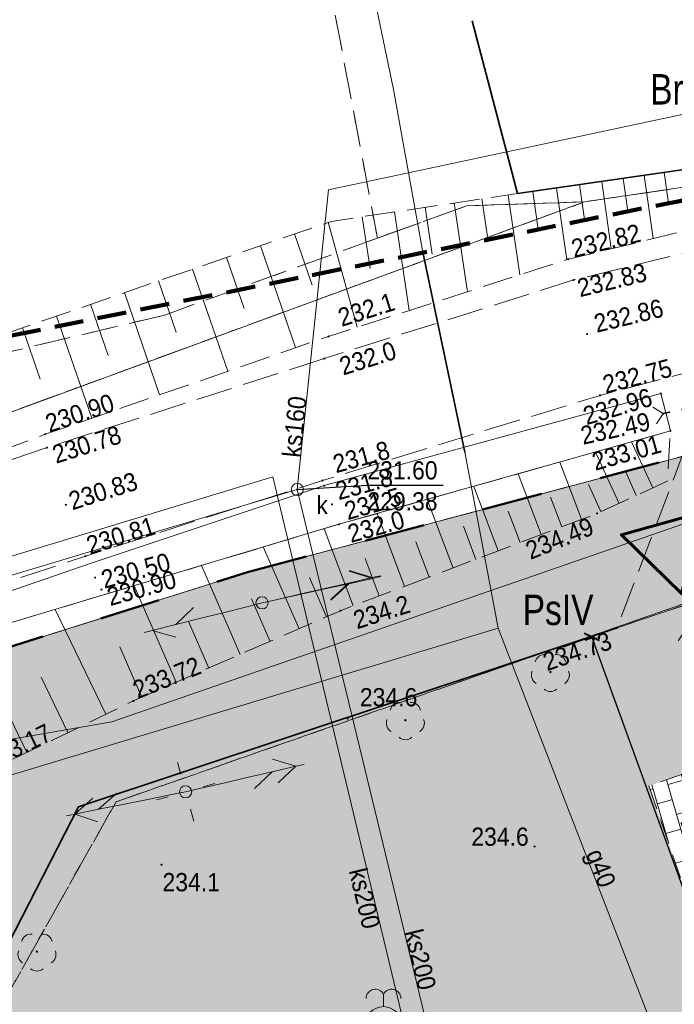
# Model space of a CAD drawing. Header units: metres. Extents: x 7529105 to 7529424, y 5515588 to 5515908.
# Tile 13 of 18: x 7529154 to 7529181, y 5515728 to 5515768. Entities that reach past the tile are written whole.
import ezdxf
from ezdxf.enums import TextEntityAlignment as Align

# ---------------------------------------------------------------- set-up
doc = ezdxf.new("R2010")
doc.units = ezdxf.units.M
doc.header["$MEASUREMENT"] = 0
for name, pattern in [('0.5_0.5', [1, 0.5, -0.5]), ('1', [0]), ('1.5_0.5', [2, 1.5, -0.5]), ('218-500', [1, 0.5, -0.5]), ('219-500', [0]), ('4', [1.7999999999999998, 1.2, -0.6]), ('ACAD_ISO02W100', [15, 12, -3]), ('ib05_500', [1, 0.5, -0.5]), ('ktok02-500', [0]), ('mz1.0_0.5', [1.5, 1, -0.5]), ('mz1.25_0.5', [1.75, 1.25, -0.5])]:
    doc.linetypes.add(name, pattern=pattern)
doc.layers.get('0').update_dxf_attribs({"color": 250, "linetype": 'CONTINUOUS', "lineweight": 5})
doc.layers.get('Defpoints').update_dxf_attribs({"linetype": 'CONTINUOUS'})
doc.layers.get('Defpoints').transparency = 0.5
for name, color, linetype, transparency in [('000 Inne (niezydentyfikowane)', 7, 'CONTINUOUS', 0.5), ('209-Opis konturu klasyfikacyjnego', 7, 'CONTINUOUS', 0.5), ('210-Oznaczenie użytku', 7, 'CONTINUOUS', 0.5), ('217-Granica konturu klasyfikcyjnego', 7, 'CONTINUOUS', 0.5), ('218-Granica użytku', 7, 'CONTINUOUS', 0.5), ('219-Linia granicy', 7, 'CONTINUOUS', 0.5), ('brama (linia)', 7, 'CONTINUOUS', 0.5), ('brama (linia) - symbol', 7, 'CONTINUOUS', 0.5), ('chodnik (powierzchnia)', 7, 'CONTINUOUS', 0.5), ('drzewo liściaste (punkt)', 7, 'CONTINUOUS', 0.5), ('jezdnia (powierzchnia)', 7, 'CONTINUOUS', 0.5), ('latarnia na słupie lub maszcie (punkt)', 7, 'CONTINUOUS', 0.5), ('Obszar opracowania', 7, 'CONTINUOUS', 0.5), ('przepust (linia)', 7, 'CONTINUOUS', 0.5), ('przepust (linia) - symbol', 7, 'CONTINUOUS', 0.5), ('przewód elektroenergetyczny niskiego napięcia (linia) - symbol', 7, 'CONTINUOUS', 0.5), ('przewód gazowy (linia)', 7, 'CONTINUOUS', 0.5), ('przewód gazowy (linia)-Atr1', 7, 'CONTINUOUS', 0.5), ('przewód kanalizacyjny (linia)', 7, 'CONTINUOUS', 0.5), ('przewód kanalizacyjny (linia)-Atr1', 7, 'CONTINUOUS', 0.5), ('przewód telekomunikacyjny (linia)', 7, 'CONTINUOUS', 0.5), ('przewód telekomunikacyjny (linia) - symbol', 7, 'CONTINUOUS', 0.5), ('punkt o określonej wysokości (sieć kanalizacyjna)', 7, 'CONTINUOUS', 0.5), ('punkt o określonej wysokości (sieć kanalizacyjna)-Atr2', 7, 'CONTINUOUS', 0.5), ('punkt o określonej wysokości (sieć kanalizacyjna)-Atr3', 7, 'CONTINUOUS', 0.5), ('punkt wysokościowy naturalny', 7, 'CONTINUOUS', 0.5), ('punkt wysokościowy naturalny-Atr2', 7, 'CONTINUOUS', 0.5), ('punkt wysokościowy sztuczny', 7, 'CONTINUOUS', 0.5), ('punkt wysokościowy sztuczny-Atr2', 7, 'CONTINUOUS', 0.5), ('rura ochronna - przewód gazowy (linia)', 7, 'CONTINUOUS', 0.5), ('rów przydrożny (powierzchnia)', 7, 'CONTINUOUS', 0.5), ('skarpa nieumocniona (powierzchnia)', 7, 'CONTINUOUS', 0.5), ('studnia głębinowa (punkt)', 7, 'CONTINUOUS', 0.5), ('studzienka okrągła - przewód kanalizacyjny (punkt)', 7, 'CONTINUOUS', 0.5), ('studzienka okrągła - przewód kanalizacyjny (punkt)-Atr17', 7, 'CONTINUOUS', 0.5), ('słup (punkt)', 7, 'CONTINUOUS', 0.5)]:
    doc.layers.add(name, color=color, linetype=linetype, transparency=transparency)
for name, color, linetype, lineweight in [('000_WYMIARY', 254, '1', 9), ('K-HATCH', 8, 'CONTINUOUS', 5), ('Zieleń', 82, 'CONTINUOUS', 15)]:
    doc.layers.add(name, color=color, linetype=linetype, lineweight=lineweight)
doc.layers.add('0Z_GRANICA OPRACOWANIA', color=7, linetype='ACAD_ISO02W100', lineweight=50, true_color=0xff7f7f)
doc.layers.add('EUZPU_L_2', color=7, linetype='CONTINUOUS', lineweight=18, transparency=0.5)
doc.layers.add('ogrodzenie trwałe (linia)', color=7, linetype='CONTINUOUS')
doc.styles.get("Standard").update_dxf_attribs({"font": 'arial.ttf', "width": 0.75})
doc.linetypes.add('902-500', pattern='A,3.75,0,[1,ksztalty.shx,S=0.5,R=0,X=0,Y=0],3.75', length=7.5)
doc.linetypes.add('OGRODZENIE1', pattern='A,0.25,-0.1,[133,ltypeshp.shx,S=0.1,R=0,X=-0.1,Y=0],-0.1,1', length=1.45)
doc.dimstyles.new('ISO-25', dxfattribs={"dimtxt": 1, "dimasz": 0.5, "dimexe": 1.25, "dimexo": 0.625, "dimtad": 1, "dimdec": 1, "dimtxsty": 'Standard', "dimblk": 'ARCHTICK', "dimcen": 2.5, "dimadec": 0, "dimazin": 0, "dimtfac": 1, "dimtdec": 1, "dimtmove": 0, "dimatfit": 3, "dimfxl": 1, "dimfxlon": 1, "dimarcsym": 0})

# ---------------------------------------------------------------- blocks, each defined once
blk = doc.blocks.new('OP021')
at = {"linetype": 'Continuous', "lineweight": 13}
h = blk.add_hatch(color=0, dxfattribs=at)
edge = h.paths.add_edge_path()
edge.add_arc((0, 0), 0.05, 0, 360)
at = {"color": 0, "linetype": 'Continuous', "lineweight": 13}
for centre, start, end in [((-0.38, 0.124), 121.308, 202.548), ((0, 0.4), 49.272, 130.728), ((0.38, 0.124), 337.452, 58.692), ((-0.235, -0.324), 193.221, 274.871), ((0.235, -0.324), 265.129, 346.7789999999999)]:
    blk.add_arc(centre, 0.4, start, end, dxfattribs=at)
blk = doc.blocks.new('IB05')
at = {"color": 0, "linetype": 'Continuous', "lineweight": 13}
for q in [(0.354, 0.354), (0.354, -0.354)]:
    blk.add_line((0, 0), q, dxfattribs=at)
blk = doc.blocks.new('SM011')
at = {"color": 0, "linetype": 'Continuous', "lineweight": 13}
for p, q in [((-0.53, 0.531), (-0.883, 0.884)), ((0.531, 0.531), (0.884, 0.884)), ((-0.53, -0.53), (-0.883, -0.883)), ((0.531, -0.53), (0.884, -0.883))]:
    blk.add_line(p, q, dxfattribs=at)
blk = doc.blocks.new('OK02')
at = {"color": 0, "linetype": 'Continuous', "lineweight": 0}
for centre, start, end in [((-1.5, 0), 0, 59.99999999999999), ((1.5, 0), 120, 180)]:
    blk.add_arc(centre, 1.5, start, end, dxfattribs=at)
blk = doc.blocks.new('PT01')
at = {"color": 0, "linetype": 'Continuous', "lineweight": 13}
for p, q in [((4.65, 0), (3.784, 0.5)), ((0.65, 0), (0, 0)), ((0.65, 0), (1.65, 0)), ((1.65, 0), (2.65, 0)), ((2.65, 0), (3.65, 0)), ((3.65, 0), (2.784, -0.5)), ((3.65, 0), (4.65, 0)), ((4.65, 0), (5, 0))]:
    blk.add_line(p, q, dxfattribs=at)
blk = doc.blocks.new('SM04')
at = {"color": 0, "linetype": 'Continuous', "lineweight": 13}
blk.add_circle((0, 0), 0.25, dxfattribs=at)
blk = doc.blocks.new('PW01')
at = {"linetype": 'Continuous', "lineweight": 13}
h = blk.add_hatch(color=0, dxfattribs=at)
edge = h.paths.add_edge_path()
edge.add_arc((0, 0), 0.045, 0, 360)
blk = doc.blocks.new('US14')
at = {"color": 0, "linetype": 'Continuous', "lineweight": 13}
blk.add_line((0, 0.75), (0, 1.25), dxfattribs=at)
for radius in [0.75, 0.25]:
    blk.add_circle((0, 0), radius, dxfattribs=at)
for centre, start, end in [((-0.338, 1.089), 25.501, 180), ((0.339, 1.089), 360, 154.598)]:
    blk.add_arc(centre, 0.375, start, end, dxfattribs=at)
blk = doc.blocks.new('PW02')
at = {"linetype": 'Continuous', "lineweight": 13}
h = blk.add_hatch(color=0, dxfattribs=at)
edge = h.paths.add_edge_path()
edge.add_arc((0, 0), 0.045, 0, 360)
blk = doc.blocks.new('US15')
at = {"color": 0, "linetype": 'Continuous', "lineweight": 13}
blk.add_circle((0, 0), 0.25, dxfattribs=at)
blk = doc.blocks.new('PE04')
at = {"color": 0, "linetype": 'Continuous', "lineweight": 13}
for p, q in [((4.65, 0), (3.784, 0.5)), ((0.65, 0), (0, 0)), ((0.65, 0), (1.65, 0)), ((1.65, 0), (2.65, 0)), ((2.65, 0), (3.65, 0)), ((3.65, 0), (4.65, 0)), ((4.65, 0), (3.784, -0.5)), ((4.65, 0), (5, 0))]:
    blk.add_line(p, q, dxfattribs=at)
blk = doc.blocks.new('_ArchTick')
at = {"color": 0, "linetype": 'ByBlock', "const_width": 0.15}
blk.add_lwpolyline([(-0.5, -0.5), (0.5, 0.5)], dxfattribs=at)
blk = doc.blocks.new('*D46')
at = {"layer": '000_WYMIARY', "color": 0, "linetype": 'Continuous', "lineweight": -2, "transparency": 16777216}
for p, q in [((7529178.17052455, 5515743.336914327), (7529176.0554319, 5515742.569527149)), ((7529183.617998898, 5515725.39041568), (7529177.230483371, 5515742.995853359)), ((7529184.558040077, 5515725.731476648), (7529182.442947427, 5515724.96408947))]:
    blk.add_line(p, q, dxfattribs=at)
at = {"layer": 'Defpoints', "color": 0, "linetype": 'Continuous', "transparency": 16777216}
for p in [(7529180.301834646, 5515744.110185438), (7529177.230483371, 5515742.995853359), (7529188.33, 5515727.1)]:
    blk.add_point(p, dxfattribs=at)
at = {"layer": '000_WYMIARY', "color": 0, "linetype": 'Continuous', "lineweight": -2, "transparency": 16777216, "xscale": 0.5, "yscale": 0.5, "zscale": 0.5}
for p, rotation in [((7529177.230483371, 5515742.995853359), 109.9415271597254), ((7529183.617998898, 5515725.39041568), 289.9415271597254)]:
    blk.add_blockref('_ArchTick', p, dxfattribs=dict(at, rotation=rotation))
at = {"layer": '000_WYMIARY', "color": 0, "linetype": 'Continuous', "transparency": 16777216, "insert": (7529181.576689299, 5515734.611259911), "char_height": 1, "attachment_point": 5, "rotation": 289.9415271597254}
blk.add_mtext('18,7', dxfattribs=at)

msp = doc.modelspace()

# ---------------------------------------------------------------- hatches: boundary and pattern name
at = {"layer": 'K-HATCH', "lineweight": 9, "transparency": 33554559}
h = msp.add_hatch(dxfattribs=at)
h.set_pattern_fill('AR-B816', color=256, scale=0.08, angle=106)
h.set_pattern_definition([(106, (-554.1672883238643, 106.984685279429), (-0.6152074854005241, -0.1764079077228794), []), (196, (-554.1672883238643, 106.984685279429), (-0.4387995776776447, -0.7916153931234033), [0.64, -0.64])])
h.paths.add_polyline_path([(7529204.464297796, 5515750.760670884), (7529208.190000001, 5515751.68), (7529209.62, 5515745.879999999), (7529205.77, 5515744.929999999), (7529204.342552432, 5515750.719647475), (7529182.62, 5515743.4), (7529184.26, 5515738.49), (7529179.58, 5515736.87), (7529183.24, 5515726.22), (7529185.7, 5515727.07), (7529188.365999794, 5515719.751569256), (7529189.379987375, 5515720.120667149), (7529187.851036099, 5515724.140136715), (7529189.318951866, 5515724.674136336), (7529188.33, 5515727.1), (7529197.909342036, 5515730.421923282), (7529197.52, 5515731.56), (7529200.878943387, 5515732.718927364), (7529201.268943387, 5515731.588927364), (7529202.46, 5515732), (7529205.41, 5515723.66), (7529207.42, 5515717.83), (7529208.01, 5515718.05), (7529209.57, 5515713.58), (7529208.96, 5515713.36), (7529210.57, 5515708.69), (7529196.74, 5515703.95), (7529195.233735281, 5515708.11606128), (7529192.911566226, 5515707.273543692), (7529194.37, 5515703.27), (7529195.95, 5515702.34), (7529212.09, 5515707.87), (7529211.76, 5515708.78), (7529215.25, 5515710.28), (7529219.09, 5515711.44), (7529219.26, 5515711.7), (7529217.97, 5515716.78), (7529217.13, 5515716.68), (7529208.35, 5515752.07)])
at = {"layer": 'Zieleń', "linetype": 'Continuous', "true_color": 0x61993b}
h = msp.add_hatch(dxfattribs=at)
h.set_pattern_fill('GRASS', color=85, scale=1.2)
h.set_pattern_definition([(90, (0, 0), (-0.8485281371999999, 0.8485281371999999), [0.225, -1.4720562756]), (45, (0, 0), (-0.848528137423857, 0.848528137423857), [0.225, -0.975]), (135, (0, 0), (-0.848528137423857, -0.8485281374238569), [0.225, -0.975])])
h.paths.add_polyline_path([(7529218.225992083, 5515715.785145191), (7529219.263363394, 5515711.699993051), (7529219.093363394, 5515711.439993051), (7529215.253363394, 5515710.279993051), (7529211.763363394, 5515708.779993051), (7529212.093363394, 5515707.869993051), (7529201.054972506, 5515704.087942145), (7529221.293363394, 5515709.479993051)])
h.paths.add_polyline_path([(7529188.212777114, 5515719.695795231), (7529188.846470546, 5515717.957712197), (7529185.548447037, 5515727.013511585)])
h.paths.add_polyline_path([(7529187.531164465, 5515717.47816041), (7529186.277233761, 5515720.917419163), (7529186.165490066, 5515723.508862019), (7529185.017668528, 5515726.830792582), (7529183.243363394, 5515726.21999305), (7529179.583363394, 5515736.869993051), (7529184.263363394, 5515738.489993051), (7529182.623363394, 5515743.399993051), (7529208.353363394, 5515752.069993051), (7529217.133363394, 5515716.67999305), (7529217.809364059, 5515716.76046932), (7529212.193363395, 5515738.739993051), (7529212.463363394, 5515756.829993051), (7529188.003363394, 5515752.289993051), (7529163.083363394, 5515745.649993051), (7529133.213363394, 5515736.24999305), (7529119.143363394, 5515734.899993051), (7529114.723363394, 5515734.13999305), (7529109.883363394, 5515734.149993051), (7529113.723363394, 5515728.50999305), (7529119.313363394, 5515716.76999305), (7529119.353363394, 5515713.08999305), (7529115.213363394, 5515700.039993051), (7529124.553363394, 5515688.71999305), (7529124.423363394, 5515686.71999305), (7529124.653363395, 5515685.79999305), (7529160.063363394, 5515693.949993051), (7529179.593363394, 5515698.369993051), (7529195.498711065, 5515702.607604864), (7529194.218447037, 5515703.213511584), (7529189.942588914, 5515714.951298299), (7529188.627282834, 5515714.471746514)])

# ---------------------------------------------------------------- linework, layer by layer
at = {"layer": '000 Inne (niezydentyfikowane)', "color": 7, "linetype": 'Continuous', "lineweight": 13}
for p, q in [((7529178.52, 5515761.83), (7529178.71, 5515760.49)), ((7529179.38, 5515761.96), (7529179.75, 5515759.36)), ((7529180.21, 5515762.08), (7529180.39, 5515760.82)), ((7529175.78, 5515761.44), (7529176.21, 5515758.49)), ((7529176.72, 5515761.58), (7529176.93, 5515760.15)), ((7529177.64, 5515761.71), (7529178.03, 5515758.94)), ((7529173.79, 5515761.15), (7529174.28, 5515757.87)), ((7529174.81, 5515761.3), (7529175.03, 5515759.74)), ((7529170.38, 5515760.65), (7529170.67, 5515758.72)), ((7529171.58, 5515760.82), (7529172.12, 5515757.18)), ((7529172.71, 5515760.99), (7529172.97, 5515759.26)), ((7529167.8, 5515760.26), (7529168.12, 5515758.13)), ((7529169.13, 5515760.46), (7529169.73, 5515756.41)), ((7529166.4, 5515760.03), (7529167.59, 5515755.72)), ((7529165.01, 5515759.55), (7529165.74, 5515757.45)), ((7529163.62, 5515759.07), (7529165.06, 5515754.88)), ((7529162.22, 5515758.59), (7529162.94, 5515756.49)), ((7529160.82, 5515758.1), (7529162.27, 5515753.91)), ((7529159.42, 5515757.62), (7529160.15, 5515755.52)), ((7529158.03, 5515757.14), (7529159.47, 5515752.94)), ((7529156.63, 5515756.66), (7529157.35, 5515754.56)), ((7529155.23, 5515756.17), (7529156.68, 5515751.98)), ((7529153.83, 5515755.69), (7529154.56, 5515753.59)), ((7529179.74, 5515749.12), (7529178.87, 5515751.01)), ((7529178.35, 5515748.48), (7529177.38, 5515750.59)), ((7529176.81, 5515747.83), (7529175.92, 5515750.18)), ((7529175.15, 5515747.2), (7529174.21, 5515749.7)), ((7529179.06, 5515748.81), (7529178.61, 5515749.81)), ((7529173.39, 5515746.53), (7529172.39, 5515749.18)), ((7529177.6, 5515748.14), (7529177.09, 5515749.25)), ((7529171.53, 5515745.82), (7529170.46, 5515748.64)), ((7529176, 5515747.52), (7529175.54, 5515748.73)), ((7529169.54, 5515745.07), (7529168.41, 5515748.06)), ((7529174.29, 5515746.87), (7529173.8, 5515748.16)), ((7529167.43, 5515744.27), (7529166.23, 5515747.44)), ((7529172.47, 5515746.18), (7529171.96, 5515747.55)), ((7529170.55, 5515745.45), (7529170, 5515746.9)), ((7529165.2, 5515743.33), (7529163.73, 5515746.69)), ((7529168.5, 5515744.68), (7529167.92, 5515746.22)), ((7529162.78, 5515742.27), (7529161.19, 5515745.93)), ((7529166.33, 5515743.82), (7529165.63, 5515745.44)), ((7529160.15, 5515741.13), (7529158.42, 5515745.09)), ((7529164.01, 5515742.81), (7529163.25, 5515744.56)), ((7529157.26, 5515739.82), (7529155.18, 5515744.12)), ((7529161.49, 5515741.71), (7529160.66, 5515743.62)), ((7529154.02, 5515738.24), (7529151.68, 5515743.07)), ((7529158.74, 5515740.51), (7529157.84, 5515742.58)), ((7529155.7, 5515739.06), (7529154.6, 5515741.34))]:
    msp.add_line(p, q, dxfattribs=at)
at = {"layer": '0Z_GRANICA OPRACOWANIA', "linetype": '0.5_0.5', "ltscale": 5}
msp.add_lwpolyline([(7529212.46, 5515756.83), (7529212.19, 5515738.74), (7529217.87, 5515716.51), (7529221.29, 5515709.48), (7529179.59, 5515698.37), (7529160.06, 5515693.95), (7529124.65, 5515685.8), (7529124.42, 5515686.72), (7529124.55, 5515688.72), (7529115.21, 5515700.04), (7529119.35, 5515713.09), (7529119.31, 5515716.77), (7529113.72, 5515728.51), (7529109.88, 5515734.15), (7529114.72, 5515734.14), (7529119.14, 5515734.9), (7529133.21, 5515736.25), (7529163.08, 5515745.65), (7529188, 5515752.29), (7529212.46, 5515756.83)], dxfattribs=at)
at = {"layer": '217-Granica konturu klasyfikcyjnego', "color": 7, "linetype": '1.5_0.5', "lineweight": 18, "flags": 128}
for points in [[(7529162.24, 5515792.13), (7529168.42, 5515759.38)], [(7529176.93, 5515760.87), (7529214.18, 5515766.41)], [(7529148.08, 5515750.3), (7529176.93, 5515760.87)], [(7529172.09, 5515760.71), (7529168.42, 5515759.38)], [(7529168.42, 5515759.38), (7529172.09, 5515760.71)], [(7529176.93, 5515760.87), (7529172.09, 5515760.71)], [(7529172.09, 5515760.71), (7529176.93, 5515760.87)], [(7529168.42, 5515759.38), (7529159.68, 5515756.22)], [(7529159.68, 5515756.22), (7529143.91, 5515752.48)], [(7529157.68, 5515736.22), (7529212.47, 5515755.33)], [(7529188, 5515752.29), (7529163.08, 5515745.65)], [(7529163.08, 5515745.65), (7529133.21, 5515736.25)], [(7529143.04, 5515710.15), (7529157.68, 5515736.22)]]:
    msp.add_lwpolyline(points, dxfattribs=at)
at = {"layer": '218-Granica użytku', "color": 7, "linetype": '218-500', "lineweight": 18, "flags": 128}
for points in [[(7529162.24, 5515792.13), (7529168.42, 5515759.38)], [(7529214.18, 5515766.41), (7529176.93, 5515760.87)], [(7529176.93, 5515760.87), (7529214.18, 5515766.41)], [(7529148.08, 5515750.3), (7529176.93, 5515760.87)], [(7529176.93, 5515760.87), (7529148.08, 5515750.3)], [(7529172.09, 5515760.71), (7529168.42, 5515759.38)], [(7529168.42, 5515759.38), (7529172.09, 5515760.71)], [(7529176.93, 5515760.87), (7529172.09, 5515760.71)], [(7529172.09, 5515760.71), (7529176.93, 5515760.87)], [(7529168.42, 5515759.38), (7529159.68, 5515756.22)], [(7529159.68, 5515756.22), (7529143.91, 5515752.48)], [(7529212.47, 5515755.33), (7529157.68, 5515736.22)], [(7529157.68, 5515736.22), (7529212.47, 5515755.33)], [(7529163.08, 5515745.65), (7529188, 5515752.29)], [(7529188, 5515752.29), (7529163.08, 5515745.65)], [(7529133.21, 5515736.25), (7529163.08, 5515745.65)], [(7529163.08, 5515745.65), (7529133.21, 5515736.25)], [(7529157.68, 5515736.22), (7529143.04, 5515710.15)], [(7529143.04, 5515710.15), (7529157.68, 5515736.22)]]:
    msp.add_lwpolyline(points, dxfattribs=at)
at = {"layer": '219-Linia granicy', "color": 7, "linetype": '219-500', "lineweight": 18, "flags": 128}
for points in [[(7529176.93, 5515760.87), (7529214.18, 5515766.41)], [(7529176.93, 5515760.87), (7529148.08, 5515750.3)], [(7529163.08, 5515745.65), (7529188, 5515752.29)], [(7529133.21, 5515736.25), (7529163.08, 5515745.65)]]:
    msp.add_lwpolyline(points, dxfattribs=at)
at = {"layer": 'brama (linia)', "color": 7, "linetype": 'ktok02-500', "lineweight": 18, "flags": 128}
msp.add_lwpolyline([(7529183.87, 5515745.25), (7529178.27, 5515743.36)], dxfattribs=at)
at = {"layer": 'chodnik (powierzchnia)', "color": 7, "linetype": 'mz1.0_0.5', "lineweight": 18, "transparency": 33554687, "flags": 128}
msp.add_lwpolyline([(7529179.58, 5515736.87), (7529183.24, 5515726.22), (7529185.7, 5515727.07), (7529194.37, 5515703.27), (7529195.95, 5515702.34), (7529212.09, 5515707.87), (7529211.76, 5515708.78), (7529215.25, 5515710.28), (7529219.09, 5515711.44), (7529219.26, 5515711.7), (7529217.97, 5515716.78), (7529217.13, 5515716.68), (7529208.35, 5515752.07), (7529182.62, 5515743.4), (7529184.26, 5515738.49)], close=True, dxfattribs=at)
at = {"layer": 'EUZPU_L_2', "lineweight": 60}
msp.add_lwpolyline([(7529181.778888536, 5515748.118909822), (7529178.451178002, 5515747.193682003), (7529180.916304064, 5515744.774414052)], close=True, dxfattribs=at)
at = {"layer": 'jezdnia (powierzchnia)', "color": 7, "linetype": '1.5_0.5', "lineweight": 18, "flags": 128}
for points in [[(7529104.64, 5515737.384), (7529115.39, 5515738.02), (7529129.04, 5515739.27), (7529140.84, 5515741.53), (7529150.03, 5515744.19), (7529156.42, 5515746.31), (7529166.16, 5515749.42), (7529177.57, 5515752.92), (7529182.37, 5515754.18), (7529188.33, 5515755.55), (7529198.61, 5515757.49), (7529208.77, 5515758.6), (7529212.18, 5515758.28), (7529215.23, 5515756.55), (7529216.38, 5515755.9), (7529216.8, 5515755.05), (7529218.91, 5515753.09), (7529219.33, 5515760.52), (7529219.13, 5515769.08), (7529218.72, 5515768.06), (7529217.15, 5515766.36), (7529215.85, 5515765.27), (7529211.96, 5515763.98), (7529208.43, 5515763.57), (7529197.55, 5515762.12), (7529187.35, 5515760.29), (7529176.48, 5515757.66), (7529166.24, 5515754.43)], [(7529166.24, 5515754.43), (7529154.84, 5515750.77), (7529148.65, 5515748.69), (7529139.79, 5515746.11), (7529128.92, 5515744.13), (7529115.05, 5515742.8), (7529104.64, 5515742.187999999)]]:
    msp.add_lwpolyline(points, dxfattribs=at)
msp.add_lwpolyline([(7529186.45, 5515751.68), (7529188.33, 5515755.55), (7529182.37, 5515754.18), (7529178.27, 5515743.36), (7529183.87, 5515745.25)], close=True, dxfattribs=at)
at = {"layer": 'Obszar opracowania', "color": 7, "linetype": '4', "lineweight": 200, "flags": 128}
msp.add_lwpolyline([(7529109.98, 5515664.77), (7529244.65, 5515697.97), (7529234.97, 5515771.82), (7529105.56, 5515745.73)], close=True, dxfattribs=at)
at = {"layer": 'ogrodzenie trwałe (linia)', "color": 7, "linetype": '902-500', "lineweight": 35, "flags": 128}
msp.add_lwpolyline([(7529172.32, 5515768.31), (7529174.18, 5515761.21), (7529199.68, 5515764.88)], dxfattribs=at)
at = {"layer": 'ogrodzenie trwałe (linia)', "color": 17, "linetype": 'OGRODZENIE1', "lineweight": 35, "true_color": 0x923e25, "flags": 128}
msp.add_lwpolyline([(7529146.56, 5515717.34), (7529156.14, 5515736.01), (7529178.27, 5515743.36)], dxfattribs=at)
at = {"layer": 'przepust (linia)', "color": 7, "linetype": 'ib05_500', "lineweight": 35, "flags": 128}
msp.add_lwpolyline([(7529188.25, 5515753.93), (7529180.16, 5515752.17)], dxfattribs=at)
at = {"layer": 'przewód gazowy (linia)', "color": 7, "linetype": 'Continuous', "lineweight": 18, "flags": 128}
for points in [[(7529173.39, 5515743.35), (7529172.02, 5515750.58), (7529170.29, 5515758.8), (7529169.08, 5515765.49), (7529164.86, 5515785.78), (7529164.012999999, 5515792.21)], [(7529173.39, 5515743.35), (7529147.19, 5515735.46), (7529130.37, 5515731.68), (7529121.76, 5515725.19), (7529110.82, 5515721.85), (7529107.77, 5515719.85), (7529104.64, 5515717.8)], [(7529247.64, 5515589.159), (7529240.24, 5515601.59), (7529233.23, 5515613), (7529231.79, 5515616.13), (7529218.28, 5515636.78), (7529214.71, 5515645.69), (7529212.71, 5515650.25), (7529209.63, 5515655.79), (7529207.73, 5515660.2), (7529196.24, 5515686.87), (7529185.5, 5515712.08), (7529173.39, 5515743.35)]]:
    msp.add_lwpolyline(points, dxfattribs=at)
at = {"layer": 'przewód kanalizacyjny (linia)', "color": 7, "linetype": 'Continuous', "lineweight": 18, "flags": 128}
for points in [[(7529165.13, 5515749.05), (7529166.41, 5515761.36), (7529197.03, 5515767.88)], [(7529104.64, 5515738.352999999), (7529132.67, 5515740.03), (7529164.13, 5515749.57), (7529175.1, 5515703.78), (7529186.19, 5515701.24), (7529194.14, 5515684.93), (7529203.4, 5515665.42), (7529215.47, 5515638.53), (7529236.67, 5515634.43), (7529243.17, 5515623.61), (7529247.64, 5515614.757)], [(7529104.64, 5515737.427999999), (7529132.84, 5515739.37), (7529165.13, 5515749.05)], [(7529247.64, 5515616.571), (7529243.86, 5515624.16), (7529237.42, 5515635.5), (7529216.33, 5515639.08), (7529204.08, 5515665.65), (7529195.02, 5515685.33), (7529186.68, 5515701.63), (7529176.01, 5515704.1), (7529165.13, 5515749.05)]]:
    msp.add_lwpolyline(points, dxfattribs=at)
at = {"layer": 'przewód telekomunikacyjny (linia)', "color": 7, "linetype": 'Continuous', "lineweight": 18, "flags": 128}
for points in [[(7529157.51, 5515739.51), (7529181.12, 5515747.68), (7529208.19, 5515753.48), (7529209.44, 5515753.83)], [(7529104.64, 5515735.386), (7529131.17, 5515734.94), (7529157.51, 5515739.51)]]:
    msp.add_lwpolyline(points, dxfattribs=at)
at = {"layer": 'punkt o określonej wysokości (sieć kanalizacyjna)-Atr2', "color": 7, "flags": 128}
msp.add_lwpolyline([(7529165.13, 5515749.05), (7529168.01, 5515749.23), (7529171.124, 5515749.23)], dxfattribs=at)
at = {"layer": 'rura ochronna - przewód gazowy (linia)', "color": 7, "linetype": 'Continuous', "lineweight": 35, "flags": 128}
msp.add_lwpolyline([(7529172.02, 5515750.58), (7529170.29, 5515758.8)], dxfattribs=at)
at = {"layer": 'rów przydrożny (powierzchnia)', "color": 7, "linetype": 'Continuous', "lineweight": 18, "flags": 128}
msp.add_lwpolyline([(7529166.84, 5515747.62), (7529180.46, 5515751.46), (7529180.07, 5515752.99), (7529166.23, 5515749.21), (7529156.62, 5515746.01), (7529150.18, 5515743.79), (7529141.04, 5515741.12), (7529129.18, 5515738.34), (7529115.4, 5515736.62), (7529112.73, 5515734.77), (7529111.21, 5515732.27), (7529113.72, 5515728.51), (7529115.56, 5515732.89), (7529116.31, 5515734.49), (7529129.49, 5515735.82), (7529141.46, 5515739.53), (7529150.63, 5515742.76)], close=True, dxfattribs=at)
at = {"layer": 'skarpa nieumocniona (powierzchnia)', "color": 7, "linetype": 'mz1.25_0.5', "lineweight": 18, "flags": 128}
for points in [[(7529199.5, 5515763.78), (7529187.04, 5515761.13), (7529176.26, 5515758.51), (7529166.41, 5515755.34), (7529154.77, 5515751.32), (7529148.44, 5515748.97), (7529139.62, 5515746.61), (7529128.68, 5515744.62), (7529117.69, 5515746.4), (7529117.29, 5515747.83), (7529126.54, 5515752.43), (7529128.5, 5515750.54), (7529138.87, 5515751.64), (7529145.69, 5515754.16), (7529152.7, 5515755.3), (7529166.52, 5515760.07), (7529174.18, 5515761.21), (7529199.68, 5515764.88)], [(7529199.5, 5515763.78), (7529187.04, 5515761.13), (7529176.26, 5515758.51), (7529166.41, 5515755.34), (7529154.77, 5515751.32), (7529148.44, 5515748.97), (7529139.62, 5515746.61), (7529128.68, 5515744.62), (7529117.69, 5515746.4), (7529117.29, 5515747.83), (7529126.54, 5515752.43), (7529128.5, 5515750.54), (7529138.87, 5515751.64), (7529145.69, 5515754.16), (7529152.7, 5515755.3), (7529166.52, 5515760.07), (7529174.18, 5515761.21), (7529199.68, 5515764.88)], [(7529180.35, 5515749.4), (7529177.45, 5515748.07), (7529166.9, 5515744.07), (7529158.39, 5515740.36), (7529152.38, 5515737.45), (7529148.19, 5515733.78), (7529142.32, 5515735.04), (7529129.49, 5515735.82), (7529141.46, 5515739.53), (7529150.63, 5515742.76), (7529166.84, 5515747.62), (7529180.46, 5515751.46)], [(7529180.35, 5515749.4), (7529177.45, 5515748.07), (7529166.9, 5515744.07), (7529158.39, 5515740.36), (7529152.38, 5515737.45), (7529148.19, 5515733.78), (7529142.32, 5515735.04), (7529129.49, 5515735.82), (7529141.46, 5515739.53), (7529150.63, 5515742.76), (7529166.84, 5515747.62), (7529180.46, 5515751.46)]]:
    msp.add_lwpolyline(points, close=True, dxfattribs=at)

# ---------------------------------------------------------------- block references
at = {"layer": 'brama (linia) - symbol', "color": 7, "linetype": 'Continuous', "lineweight": 18, "rotation": 198.65}
msp.add_blockref('OK02', (7529181.07, 5515744.305), dxfattribs=at)
at = {"layer": 'drzewo liściaste (punkt)', "color": 7, "linetype": 'Continuous', "lineweight": 13, "rotation": 180}
for p in [(7529175.53, 5515741.55), (7529169.57, 5515739.57), (7529154.43, 5515730.06)]:
    msp.add_blockref('OP021', p, dxfattribs=at)
at = {"layer": 'latarnia na słupie lub maszcie (punkt)', "color": 7, "linetype": 'Continuous', "lineweight": 13, "rotation": 330.658}
msp.add_blockref('SM011', (7529160.54, 5515736.63), dxfattribs=at)
at = {"layer": 'przepust (linia) - symbol', "color": 7, "linetype": 'Continuous', "lineweight": 35, "rotation": 192.274}
msp.add_blockref('IB05', (7529180.16, 5515752.17), dxfattribs=at)
at = {"layer": 'przewód elektroenergetyczny niskiego napięcia (linia) - symbol', "color": 1, "linetype": 'Continuous', "lineweight": 18}
for rotation in [12.991, 191.396]:
    msp.add_blockref('PE04', (7529160.54, 5515736.63), dxfattribs=dict(at, rotation=rotation))
at = {"layer": 'przewód telekomunikacyjny (linia) - symbol', "color": 30, "linetype": 'Continuous', "lineweight": 18}
for p, rotation in [((7529163.68, 5515744.39), 12.909), ((7529163.68, 5515744.39), 12.513), ((7529163.68, 5515744.39), 194.124), ((7529160.54, 5515736.63), 12.991), ((7529160.54, 5515736.63), 191.396)]:
    msp.add_blockref('PT01', p, dxfattribs=dict(at, rotation=rotation))
at = {"layer": 'punkt o określonej wysokości (sieć kanalizacyjna)', "color": 7, "linetype": 'Continuous', "lineweight": 13}
msp.add_blockref('PW01', (7529165.13, 5515749.05), dxfattribs=at)
at = {"layer": 'punkt wysokościowy naturalny', "color": 7, "linetype": 'Continuous', "lineweight": 13}
for p in [(7529166.41, 5515755.34), (7529166.24, 5515754.43), (7529166.16, 5515749.42), (7529166.23, 5515749.21), (7529166.55, 5515748.44), (7529166.84, 5515747.62), (7529166.9, 5515744.07), (7529167.2, 5515739.64)]:
    msp.add_blockref('PW01', p, dxfattribs=at)
at = {"layer": 'punkt wysokościowy naturalny', "color": 7, "linetype": 'Continuous', "lineweight": 13, "rotation": 180}
for p in [(7529174.88, 5515734.38), (7529159.55, 5515733.63)]:
    msp.add_blockref('PW01', p, dxfattribs=at)
at = {"layer": 'punkt wysokościowy sztuczny', "color": 7, "linetype": 'Continuous', "lineweight": 13}
for p in [(7529176.26, 5515758.51), (7529176.48, 5515757.66), (7529177.04, 5515755.44), (7529177.57, 5515752.92), (7529180.07, 5515752.99), (7529180.16, 5515752.17), (7529154.77, 5515751.32), (7529180.46, 5515751.46), (7529154.84, 5515750.77), (7529155.62, 5515748.42), (7529177.45, 5515748.07), (7529156.42, 5515746.31), (7529156.82, 5515745.43), (7529157.08, 5515744.94), (7529178.27, 5515743.36), (7529158.39, 5515740.36)]:
    msp.add_blockref('PW02', p, dxfattribs=at)
at = {"layer": 'studnia głębinowa (punkt)', "color": 7, "linetype": 'Continuous', "lineweight": 18}
msp.add_blockref('US14', (7529168.67, 5515727.05), dxfattribs=at)
at = {"layer": 'studzienka okrągła - przewód kanalizacyjny (punkt)', "color": 7, "linetype": 'Continuous', "lineweight": 18}
msp.add_blockref('US15', (7529165.13, 5515749.05), dxfattribs=at)
at = {"layer": 'słup (punkt)', "color": 7, "linetype": 'Continuous', "lineweight": 18}
msp.add_blockref('SM04', (7529163.68, 5515744.39), dxfattribs=at)
at = {"layer": 'słup (punkt)', "color": 7, "linetype": 'Continuous', "lineweight": 13}
msp.add_blockref('SM04', (7529160.54, 5515736.63), dxfattribs=at)

# ---------------------------------------------------------------- texts
at = {"layer": '209-Opis konturu klasyfikacyjnego', "color": 7, "linetype": 'Continuous', "lineweight": 18, "width": 0.79}
msp.add_text('PsIV', height=1.25, dxfattribs=at).set_placement((7529174.39, 5515744.73), align=Align.TOP_LEFT)
at = {"layer": '210-Oznaczenie użytku', "color": 7, "linetype": 'Continuous', "lineweight": 18, "width": 0.79}
msp.add_text('Br', height=1.25, dxfattribs=at).set_placement((7529179.63, 5515764.87))
at = {"layer": 'przewód gazowy (linia)-Atr1', "color": 7, "width": 0.9}
msp.add_text('g40', height=0.75, rotation=-68.83, dxfattribs=at).set_placement((7529176.98, 5515734.09))
at = {"layer": 'przewód kanalizacyjny (linia)-Atr1', "color": 7, "width": 0.9}
msp.add_text('ks160', height=0.75, rotation=84.06399999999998, dxfattribs=at).set_placement((7529165.39, 5515751.59), align=Align.CENTER)
msp.add_text('ks200', height=0.75, rotation=-76.527, dxfattribs=at).set_placement((7529167.97, 5515733.56), align=Align.TOP_LEFT)
msp.add_text('ks200', height=0.75, rotation=-76.393, dxfattribs=at).set_placement((7529169.53, 5515730.87))
at = {"layer": 'punkt o określonej wysokości (sieć kanalizacyjna)-Atr2', "color": 7, "width": 0.9}
msp.add_text('231.60', height=0.75, dxfattribs=at).set_placement((7529168.01, 5515749.238), align=Align.BOTTOM_LEFT)
at = {"layer": 'punkt o określonej wysokości (sieć kanalizacyjna)-Atr3', "color": 7, "width": 0.9}
msp.add_text('229.38', height=0.75, dxfattribs=at).set_placement((7529168.01, 5515747.963), align=Align.BOTTOM_LEFT)
at = {"layer": 'punkt wysokościowy naturalny-Atr2', "color": 7, "width": 0.9}
for s, rotation, p in [('232.1', 17.507, (7529166.84, 5515756.09)), ('232.0', 17.507, (7529166.9, 5515754.09)), ('231.8', 15.276, (7529166.62, 5515750.08)), ('231.8', 15.276, (7529166.73, 5515748.97)), ('231.5', 15.745, (7529167.1, 5515748.15)), ('232.0', 15.745, (7529167.23, 5515747.21)), ('234.2', 17.708, (7529167.47, 5515743.66))]:
    msp.add_text(s, height=0.75, rotation=rotation, dxfattribs=at).set_placement(p, align=Align.MIDDLE_LEFT)
for s, p in [('234.6', (7529167.7, 5515740.14)), ('234.6', (7529172.28, 5515734.41)), ('234.1', (7529159.59, 5515732.54))]:
    msp.add_text(s, height=0.75, dxfattribs=at).set_placement(p)
at = {"layer": 'punkt wysokościowy sztuczny-Atr2', "color": 7, "width": 0.9}
for s, rotation, p in [('232.82', 13.66, (7529176.5, 5515758.57)), ('232.86', 13.601, (7529177.43, 5515755.49)), ('232.75', 14.708, (7529177.8, 5515752.98)), ('230.90', 18.499, (7529154.94, 5515751.38)), ('230.81', 17.355, (7529156.61, 5515746.37)), ('230.50', 15.582, (7529157.2, 5515744.97)), ('233.72', 22.024, (7529158.57, 5515740.43)), ('233.17', 25.836, (7529152.52, 5515737.52))]:
    msp.add_text(s, height=0.75, rotation=rotation, dxfattribs=at).set_placement(p)
for s, rotation, p in [('232.83', 13.601, (7529176.57, 5515757.68)), ('232.49', 12.273, (7529176.71, 5515751.62)), ('230.78', 17.661, (7529154.99, 5515750.82)), ('233.01', 15.582, (7529177.17, 5515750.54)), ('230.83', 17.661, (7529155.66, 5515748.91)), ('234.49', 22.024, (7529174.43, 5515746.85)), ('230.90', 15.582, (7529157.24, 5515744.98)), ('234.73', 18.972, (7529175.15, 5515742.29))]:
    msp.add_text(s, height=0.75, rotation=rotation, dxfattribs=at).set_placement(p, align=Align.TOP_LEFT)
msp.add_text('232.96', height=0.75, rotation=16.576, dxfattribs=at).set_placement((7529176.91, 5515752.05), align=Align.MIDDLE_LEFT)
at = {"layer": 'studzienka okrągła - przewód kanalizacyjny (punkt)-Atr17', "color": 7, "width": 0.9}
msp.add_text('k', height=0.75, dxfattribs=at).set_placement((7529165.91, 5515748.04))

# ---------------------------------------------------------------- dimensions: what is measured, and where the dimension line sits
at = {"layer": '000_WYMIARY', "linetype": 'Continuous'}
dim = msp.add_linear_dim(base=(7529177.230483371, 5515742.995853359), p1=(7529188.33, 5515727.1), p2=(7529180.301834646, 5515744.110185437), angle=109.9415271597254, dimstyle='ISO-25', override={"dimtmove": 1}, dxfattribs=at)
dim.commit()
dim.dimension.update_dxf_attribs({"geometry": '*D46', "text_midpoint": (7529181.576689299, 5515734.611259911)})

doc.saveas('drawing.dxf')
